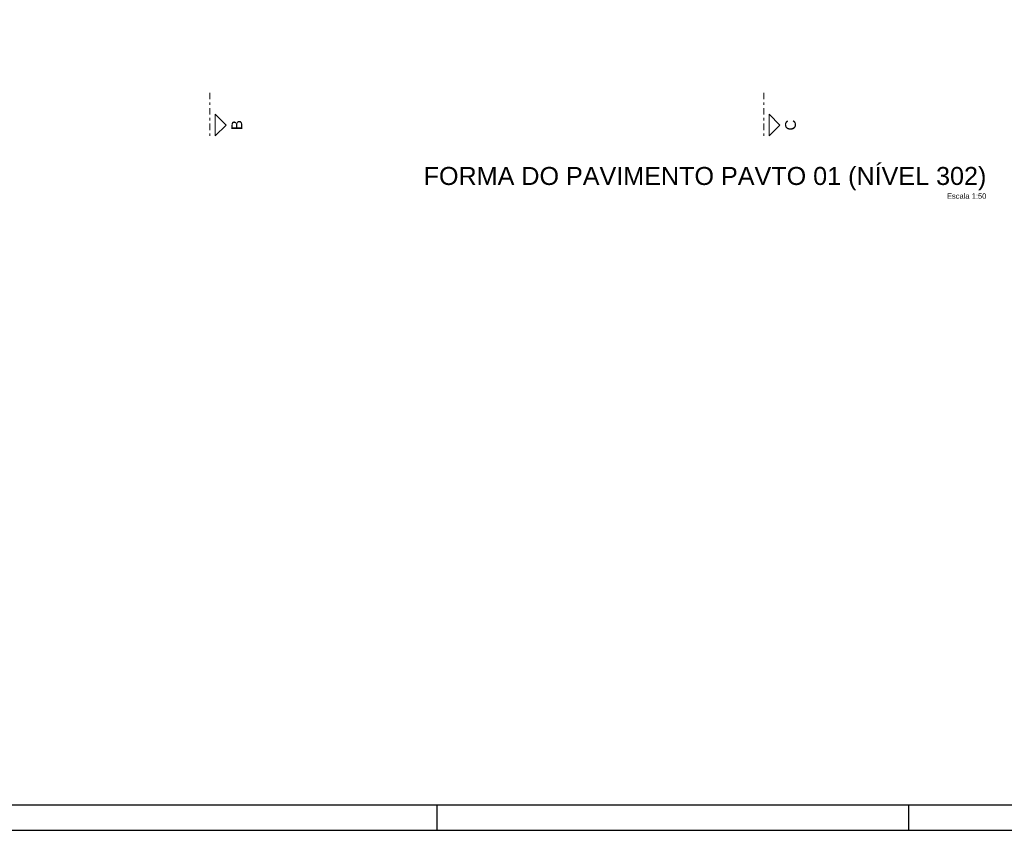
# Model space of a CAD drawing. Header units: millimetres. Extents: x 0 to 119, y 0 to 84.
# Tile 15 of 35: x 47 to 86, y 0 to 32. Entities that reach past the tile are written whole.
import ezdxf

# ---------------------------------------------------------------- set-up
doc = ezdxf.new("R2010")
doc.units = ezdxf.units.MM
doc.header["$MEASUREMENT"] = 0
doc.linetypes.add('DASHDOT', pattern=[2.54, 1.27, -0.635, 0, -0.635])
doc.linetypes.add('NULL', pattern=[0])
doc.layers.add('FO-Cortes', color=9, linetype='DASHDOT', lineweight=5)
doc.layers.add('FO-Títulos', color=1, linetype='Continuous', lineweight=20)
doc.layers.add('SEDUC_MARF', color=1, linetype='Continuous')
doc.layers.add('SEDUC_MARGG', color=7, linetype='Continuous')
doc.styles.add('Arial', font='txt')

msp = doc.modelspace()

# ---------------------------------------------------------------- linework, layer by layer
at = {"layer": 'FO-Cortes', "ltscale": 0.2}
for p, q in [((54.4897, 28.9384), (54.4897, 27.244)), ((76.223, 28.9384), (76.223, 27.244))]:
    msp.add_line(p, q, dxfattribs=at)
at = {"layer": 'FO-Cortes', "linetype": 'Continuous', "ltscale": 0.2}
for points in [[(54.7015, 27.244), (54.7015, 28.0912), (55.1251, 27.6676), (54.7015, 27.244)], [(76.4348, 27.244), (76.4348, 28.0912), (76.8584, 27.6676), (76.4348, 27.244)]]:
    msp.add_lwpolyline(points, close=True, dxfattribs=at)
at = {"layer": 'SEDUC_MARF'}
for p, q in [((63.4015, 1), (63.4015, 0)), ((81.9015, 1), (81.9015, 0))]:
    msp.add_line(p, q, dxfattribs=at)
msp.add_lwpolyline([(118.9, 84.1), (0, 84.1), (0, 0), (118.9, 0)], close=True, dxfattribs=at)
at = {"layer": 'SEDUC_MARGG'}
msp.add_lwpolyline([(2.5, 1), (117.9, 1), (117.9, 83.1), (2.5, 83.1), (2.5, 1)], dxfattribs=at)

# ---------------------------------------------------------------- texts
at = {"layer": 'FO-Cortes', "linetype": 'NULL', "ltscale": 0.2, "char_height": 0.4236, "attachment_point": 8, "rotation": 90.00021, "line_spacing_factor": 0.798, "style": 'Arial'}
for s, insert, width in [('B', (55.7604, 27.6672), 0.773711), ('C', (77.4934, 27.6672), 0.837715)]:
    msp.add_mtext(s, dxfattribs=dict(at, insert=insert, width=width))
at = {"layer": 'FO-Títulos', "linetype": 'NULL', "attachment_point": 9, "line_spacing_factor": 0.798, "style": 'Arial'}
for s, insert, char_height, width in [('FORMA DO PAVIMENTO PAVTO 01 (NÍVEL 302)', (84.962, 25.1052), 0.706, 44.340205), ('Escala 1:50', (84.962, 24.7731), 0.2118, 3.03084)]:
    msp.add_mtext(s, dxfattribs=dict(at, insert=insert, char_height=char_height, width=width))

doc.saveas('drawing.dxf')
